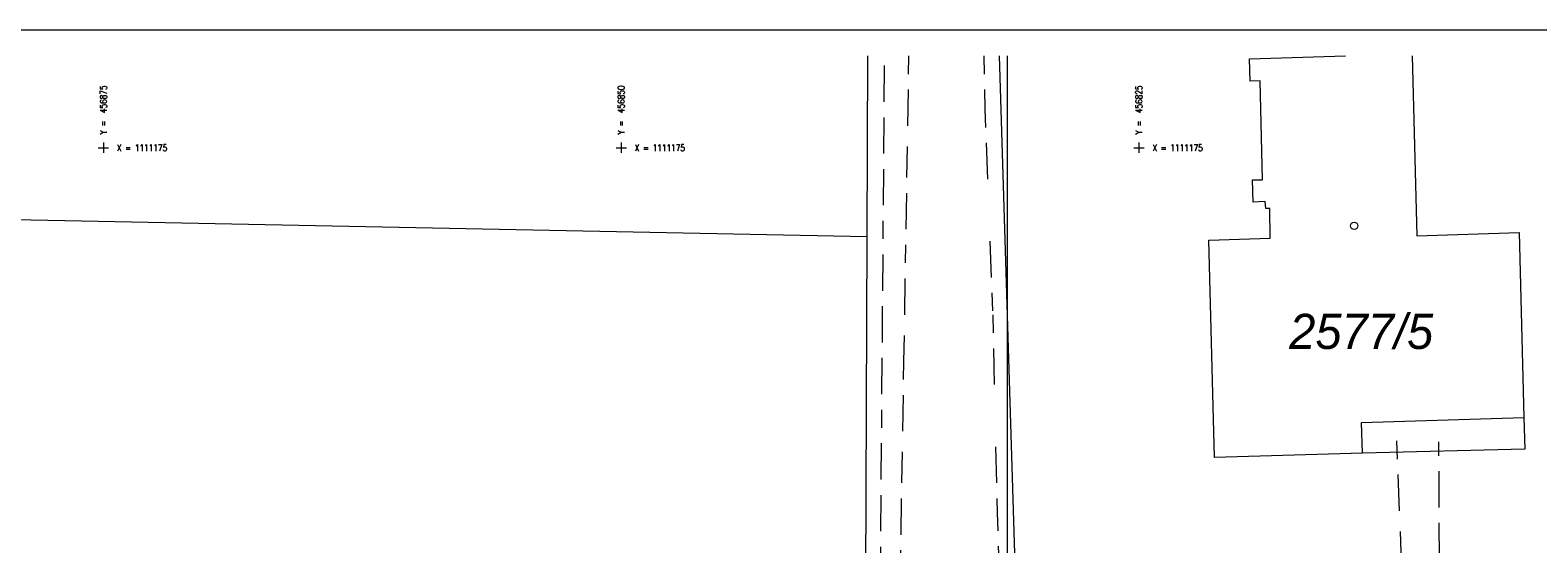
# Model space of a CAD drawing. Header units: metres. Extents: x -457068 to -456753, y -1111244 to -1111169.
# Tile 18 of 19: x -456879 to -456806, y -1111194 to -1111169. Entities that reach past the tile are written whole.
import ezdxf
from ezdxf.enums import TextEntityAlignment as Align

# ---------------------------------------------------------------- set-up
doc = ezdxf.new("R2010")
doc.units = ezdxf.units.M
doc.header["$MEASUREMENT"] = 0
for name, pattern in [('6.1622', [40, 3.5, -3, 7, -3, 3.5, 3.5, -3, 7, -3, 3.5]), ('6.2322', [40, 3.5, -3, 7, -4, 6, -3, 7, -3, 3.5]), ('6.6022', [39, 3.5, -3, 7, -6, -6, 7, -3, 3.5])]:
    doc.linetypes.add(name, pattern=pattern)
doc.layers.get('0').update_dxf_attribs({"lineweight": 13})
for name, color, linetype, lineweight in [('Hranice parcel', 9, 'Continuous', 13), ('IS_CEZ_NN_PODZ', 1, '6.6022', 0), ('IS_SMVAK_KANAL_SPL_TRASA', 32, '6.2322', 0), ('IS_SMVAK_VODA_TRASA', 5, '6.1622', 0), ('Parcelní čísla', 9, 'Continuous', 13), ('RAMECEK', 7, 'Continuous', 0), ('SIT', 5, 'Continuous', 13), ('Vnitřní kresba', 9, 'Continuous', 0), ('Značky budov', 9, 'Continuous', 13)]:
    doc.layers.add(name, color=color, linetype=linetype, lineweight=lineweight)
doc.styles.add('ROMANS', font='romans.shx')
doc.styles.add('Style-cs_Italics', font='cs_Italics.shx')

# ---------------------------------------------------------------- blocks, each defined once
blk = doc.blocks.new('4.02')
at = {"layer": 'Značky budov', "ltscale": 0.25}
blk.add_circle((-0.0007, 0.0001), 0.0175, dxfattribs=at)
blk = doc.blocks.new('SIT')
at = {"color": 0, "linetype": 'ByBlock', "lineweight": -2}
for p, q in [((-1, 0), (1, 0)), ((0, 1), (0, -1))]:
    blk.add_line(p, q, dxfattribs=at)

msp = doc.modelspace()

# ---------------------------------------------------------------- linework, layer by layer
at = {"layer": 'Hranice parcel', "ltscale": 0.25}
for p, q in [((-456838.13, -1111179.28), (-456838.099, -1111170.564)), ((-456888.12, -1111178.28), (-456838.13, -1111179.28)), ((-456838.24, -1111209.28), (-456838.13, -1111179.28))]:
    msp.add_line(p, q, dxfattribs=at)
at = {"layer": 'Hranice parcel', "ltscale": 0.25, "flags": 128}
for points in [[(-456831.744, -1111170.564), (-456830.89, -1111198.26), (-456827.11, -1111205.77), (-456816.84, -1111209.02), (-456806.365, -1111208.855)], [(-456821.36, -1111189.97), (-456821.63, -1111179.46), (-456818.66, -1111179.37), (-456818.68, -1111177.94), (-456818.88, -1111177.94), (-456818.9, -1111177.59), (-456819.48, -1111177.62), (-456819.51, -1111176.55), (-456819.03, -1111176.54), (-456819.15, -1111171.77), (-456819.63, -1111171.78), (-456819.66, -1111170.7), (-456815.031, -1111170.564)], [(-456811.808, -1111170.564), (-456811.59, -1111179.25), (-456806.65, -1111179.09), (-456806.42, -1111188.03), (-456806.37, -1111189.56), (-456814.21, -1111189.76), (-456821.36, -1111189.97)]]:
    msp.add_lwpolyline(points, dxfattribs=at)
at = {"layer": 'IS_CEZ_NN_PODZ', "ltscale": 0.25}
msp.add_lwpolyline([(-456832.486, -1111170.564), (-456832.44, -1111173.14), (-456832.06, -1111183.07), (-456831.85, -1111192.63), (-456831.64, -1111198.57), (-456830, -1111202.4), (-456828.15, -1111206.03), (-456824.63, -1111207.69), (-456819.36, -1111209.21), (-456812.72, -1111210), (-456812.59, -1111215.75), (-456807.21, -1111216.01), (-456806.365, -1111216.059)], dxfattribs=at)
at = {"layer": 'IS_SMVAK_KANAL_SPL_TRASA', "ltscale": 0.25}
for p, q in [((-456836.122, -1111170.564), (-456836.365, -1111185.321)), ((-456836.365, -1111185.321), (-456836.82, -1111212.97)), ((-456812.559, -1111189.163), (-456812.213, -1111198.18))]:
    msp.add_line(p, q, dxfattribs=at)
at = {"layer": 'IS_SMVAK_VODA_TRASA', "ltscale": 0.25}
for p, q in [((-456837.563, -1111206.777), (-456837.281, -1111170.564)), ((-456810.438, -1111208.128), (-456810.517, -1111189.21))]:
    msp.add_line(p, q, dxfattribs=at)
at = {"layer": 'RAMECEK', "ltscale": 0.25}
msp.add_line((-456831.365, -1111170.564), (-456831.365, -1111242.314), dxfattribs=at)
at = {"layer": 'RAMECEK', "ltscale": 0.25, "flags": 128}
msp.add_lwpolyline([(-457067.615, -1111243.564), (-456752.615, -1111243.564), (-456752.615, -1111169.314), (-457067.615, -1111169.314)], close=True, dxfattribs=at)
at = {"layer": 'Vnitřní kresba', "ltscale": 0.25, "flags": 128}
msp.add_lwpolyline([(-456814.21, -1111189.76), (-456814.26, -1111188.27), (-456806.42, -1111188.03)], dxfattribs=at)

# ---------------------------------------------------------------- block references
at = {"layer": 'SIT', "ltscale": 0.25, "xscale": 0.25, "yscale": 0.25, "zscale": 0.25}
for p in [(-456875, -1111175), (-456850, -1111175), (-456825, -1111175)]:
    msp.add_blockref('SIT', p, dxfattribs=at)
at = {"layer": 'Značky budov', "ltscale": 0.25, "xscale": 10, "yscale": 10, "zscale": 10}
msp.add_blockref('4.02', (-456814.6, -1111178.77), dxfattribs=at)

# ---------------------------------------------------------------- texts
at = {"layer": 'Parcelní čísla', "style": 'Style-cs_Italics'}
msp.add_text('2577/5', height=1.7, dxfattribs=at).set_placement((-456814.268, -1111184.72), align=Align.CENTER)
at = {"layer": 'SIT', "style": 'ROMANS', "width": 0.8}
for s, p in [('Y =  456875', (-456874.838, -1111174.35)), ('Y =  456850', (-456849.838, -1111174.35)), ('Y =  456825', (-456824.838, -1111174.35))]:
    msp.add_text(s, height=0.325, rotation=90, dxfattribs=at).set_placement(p)
for p in [(-456874.35, -1111175.163), (-456849.35, -1111175.163), (-456824.35, -1111175.163)]:
    msp.add_text('X = 1111175', height=0.325, dxfattribs=at).set_placement(p)

doc.saveas('drawing.dxf')
